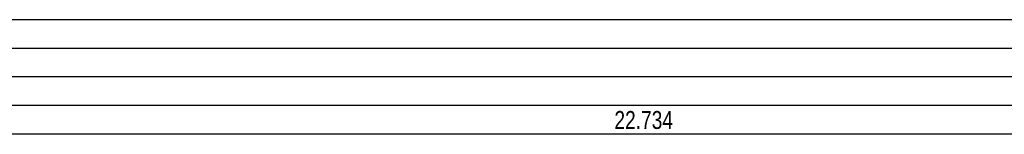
# Model space of a CAD drawing. Header units: millimetres. Extents: x -141570 to 63736, y -255381 to -136000.
# Tile 22 of 35: x -110258 to -102013, y -235258 to -234298. Entities that reach past the tile are written whole.
import ezdxf
from ezdxf.enums import TextEntityAlignment as Align

# ---------------------------------------------------------------- set-up
doc = ezdxf.new("R2010")
doc.units = ezdxf.units.MM
doc.layers.add('ZTI-DSP-rez_kanal_tabulka', color=102, linetype='Continuous', lineweight=25)
doc.styles.get("Standard").update_dxf_attribs({"font": 'ic-simplex.shx', "width": 0.8})

msp = doc.modelspace()

# ---------------------------------------------------------------- linework, layer by layer
at = {"layer": 'ZTI-DSP-rez_kanal_tabulka', "color": 40, "ltscale": 15}
for p, q in [((-93730.195, -234297.674), (-116334.841, -234297.674)), ((-93730.195, -234537.674), (-116334.841, -234537.674)), ((-93730.195, -234777.674), (-116334.841, -234777.674)), ((-93730.195, -235017.674), (-116334.841, -235017.674)), ((-93730.195, -235257.674), (-116334.841, -235257.674))]:
    msp.add_line(p, q, dxfattribs=at)

# ---------------------------------------------------------------- texts
at = {"layer": 'ZTI-DSP-rez_kanal_tabulka', "ltscale": 15, "width": 0.8}
msp.add_text('22.734', height=150, dxfattribs=at).set_placement((-105032.518, -235137.674), align=Align.MIDDLE)

doc.saveas('drawing.dxf')
